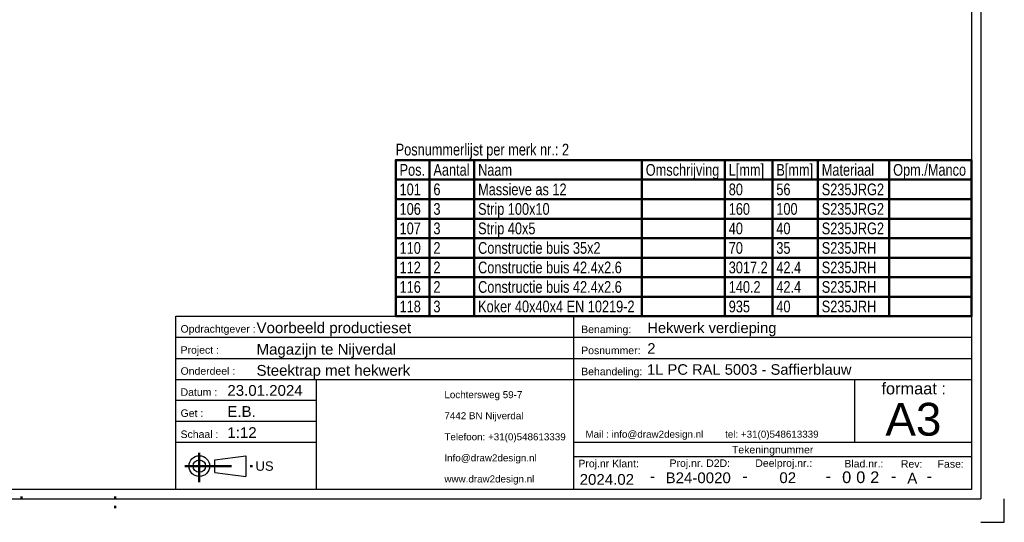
# Model space of a CAD drawing. Header units: millimetres. Extents: x -85 to 335, y 161 to 458.
# Tile 4 of 5: x 125 to 335, y 161 to 268. Entities that reach past the tile are written whole.
import ezdxf
from ezdxf.enums import TextEntityAlignment as Align

# ---------------------------------------------------------------- set-up
doc = ezdxf.new("R2010")
doc.units = ezdxf.units.MM
doc.linetypes.add('DOT', pattern=[2, 0.5, -1.5])
doc.linetypes.add('STRICHPUNKT2', pattern=[18.5, 10, -4, 0.5, -4])
doc.layers.get('0').update_dxf_attribs({"linetype": 'CONTINUOUS'})
doc.layers.add('LE_ALL', color=7, linetype='CONTINUOUS', lineweight=50)
doc.layers.add('TXT_ALL', color=7, linetype='CONTINUOUS')
doc.layers.add('TXT_YELLOW', color=2, linetype='CONTINUOUS')
doc.styles.add('ARIAL', font='arial.ttf')
doc.styles.add('ARIAL Narrow', font='ArialN.ttf')

# ---------------------------------------------------------------- blocks, each defined once
blk = doc.blocks.new('TFIELD_00005', base_point=(215.69, 169.95))
at = {"layer": 'TXT_YELLOW', "style": 'ARIAL'}
for s, p in [('Lochtersweg 59-7', (215.69, 187.95)), ('7442 BN Nijverdal', (215.69, 183.45)), ('Telefoon: +31(0)548613339', (215.69, 178.95)), ('Info@draw2design.nl', (215.69, 174.45)), ('www.draw2design.nl', (215.69, 169.95))]:
    blk.add_text(s, height=1.5, dxfattribs=at).set_placement(p, align=Align.MIDDLE_LEFT)
blk = doc.blocks.new('FLEX_00004', base_point=(228.51, 167.7))
blk.add_blockref('TFIELD_00005', (215.69, 169.95))
blk = doc.blocks.new('D2D_00003', base_point=(188.57, 169.55))
blk.add_blockref('FLEX_00004', (228.51, 167.7))
blk = doc.blocks.new('BOM-P2_00006', base_point=(205.28, 204.7))
at = {"layer": 'LE_ALL', "color": 8}
for p, q in [((212.51, 238.03), (212.51, 204.7)), ((222.06, 238.03), (222.06, 204.7)), ((257.87, 238.03), (257.87, 204.7)), ((275.61, 238.03), (275.61, 204.7)), ((285.78, 238.03), (285.78, 204.7)), ((295.47, 238.03), (295.47, 204.7)), ((310.74, 238.03), (310.74, 204.7)), ((205.28, 233.86), (328.32, 233.86)), ((205.28, 229.7), (328.32, 229.7)), ((205.28, 225.53), (328.32, 225.53)), ((205.28, 221.36), (328.32, 221.36)), ((205.28, 217.2), (328.32, 217.2)), ((205.28, 213.03), (328.32, 213.03)), ((205.28, 208.86), (328.32, 208.86))]:
    blk.add_line(p, q, dxfattribs=at)
blk.add_lwpolyline([(205.28, 204.7), (328.32, 204.7), (328.32, 238.03), (205.28, 238.03)], close=True, dxfattribs=at)
at = {"layer": 'TXT_YELLOW', "style": 'ARIAL Narrow', "width": 0.95}
blk.add_text('Posnummerlijst per merk nr.: 2', height=2.5, dxfattribs=at).set_placement((205.28, 239.03))
for s, p in [('Pos.', (206.11, 235.95)), ('Aantal', (213.34, 235.95)), ('Naam', (222.89, 235.95)), ('Omschrijving', (258.71, 235.95)), ('L[mm]', (276.44, 235.95)), ('B[mm]', (286.61, 235.95)), ('Materiaal', (296.31, 235.95)), ('Opm./Manco', (311.57, 235.95)), ('101', (206.11, 231.78)), ('6', (213.34, 231.78)), ('Massieve as 12', (222.89, 231.78)), ('80', (276.44, 231.78)), ('56', (286.61, 231.78)), ('S235JRG2', (296.31, 231.78)), ('106', (206.11, 227.61)), ('3', (213.34, 227.61)), ('Strip 100x10', (222.89, 227.61)), ('160', (276.44, 227.61)), ('100', (286.61, 227.61)), ('S235JRG2', (296.31, 227.61)), ('107', (206.11, 223.45)), ('3', (213.34, 223.45)), ('Strip 40x5', (222.89, 223.45)), ('40', (276.44, 223.45)), ('40', (286.61, 223.45)), ('S235JRG2', (296.31, 223.45)), ('110', (206.11, 219.28)), ('2', (213.34, 219.28)), ('Constructie buis 35x2', (222.89, 219.28)), ('70', (276.44, 219.28)), ('35', (286.61, 219.28)), ('S235JRH', (296.31, 219.28)), ('112', (206.11, 215.11)), ('2', (213.34, 215.11)), ('Constructie buis 42.4x2.6', (222.89, 215.11)), ('3017.2', (276.44, 215.11)), ('42.4', (286.61, 215.11)), ('S235JRH', (296.31, 215.11)), ('116', (206.11, 210.95)), ('2', (213.34, 210.95)), ('Constructie buis 42.4x2.6', (222.89, 210.95)), ('140.2', (276.44, 210.95)), ('42.4', (286.61, 210.95)), ('S235JRH', (296.31, 210.95)), ('118', (206.11, 206.78)), ('3', (213.34, 206.78)), ('Koker 40x40x4 EN 10219-2', (222.89, 206.78)), ('935', (276.44, 206.78)), ('40', (286.61, 206.78)), ('S235JRH', (296.31, 206.78))]:
    blk.add_text(s, height=2.5, dxfattribs=at).set_placement(p, align=Align.MIDDLE_LEFT)
blk = doc.blocks.new('TFIELD_00008', base_point=(309.91, 182.7))
at = {"layer": 'TXT_YELLOW', "style": 'ARIAL'}
blk.add_text('A3', height=7, dxfattribs=at).set_placement((309.91, 182.7), align=Align.MIDDLE_LEFT)
blk = doc.blocks.new('FLEX_00007', base_point=(315.82, 177.7))
blk.add_blockref('TFIELD_00008', (309.91, 182.7))
blk = doc.blocks.new('TFIELD_00011', base_point=(245.82, 179.51))
at = {"layer": 'TXT_YELLOW', "style": 'ARIAL'}
blk.add_text('Mail : info@draw2design.nl        tel: +31(0)548613339', height=1.5, dxfattribs=at).set_placement((245.82, 179.51), align=Align.MIDDLE_LEFT)
blk = doc.blocks.new('FLEX_00010', base_point=(245.82, 178.26))
blk.add_blockref('TFIELD_00011', (245.82, 179.51))
blk = doc.blocks.new('DRAW2DESIGNLOGO_00009', base_point=(245.75, 181.18))
blk.add_blockref('FLEX_00010', (245.82, 178.26))
blk = doc.blocks.new('TFIELD_00015', base_point=(175.32, 172.7))
at = {"layer": 'TXT_YELLOW', "style": 'ARIAL'}
blk.add_text('US', height=2, dxfattribs=at).set_placement((175.32, 172.7), align=Align.MIDDLE_LEFT)
blk = doc.blocks.new('FLEX_00014', base_point=(175.32, 172.7))
blk.add_blockref('TFIELD_00015', (175.32, 172.7))
blk = doc.blocks.new('US_00013', base_point=(164.65, 172.7))
blk.add_line((166.67, 171.36), (173.24, 170.47))
blk.add_lwpolyline([(166.67, 171.36), (166.67, 174.03), (173.24, 174.92), (173.24, 170.47)])
for radius in [2.22, 1.33]:
    blk.add_circle((163.32, 172.7), radius)
at = {"layer": 'LE_ALL', "color": 1, "linetype": 'STRICHPUNKT2'}
for p, q in [((163.32, 175.51), (163.32, 169.29)), ((160.21, 172.7), (175.08, 172.7))]:
    blk.add_line(p, q, dxfattribs=at)
blk.add_blockref('FLEX_00014', (175.32, 172.7))
blk = doc.blocks.new('SCHRIFE_00017', base_point=(169.32, 187.7))
for p, q in [((158.32, 204.7), (243.32, 204.7)), ((243.32, 204.7), (328.32, 204.7)), ((243.32, 167.7), (243.32, 204.7)), ((328.32, 204.7), (328.32, 167.7)), ((158.32, 200.2), (243.32, 200.2)), ((243.32, 200.2), (328.32, 200.2)), ((158.32, 195.7), (243.32, 195.7)), ((243.32, 195.7), (328.32, 195.7)), ((158.32, 191.2), (328.32, 191.2)), ((188.32, 191.2), (188.32, 167.7)), ((303.32, 191.2), (303.32, 177.7)), ((188.32, 186.7), (158.32, 186.7)), ((188.32, 182.2), (158.32, 182.2)), ((188.32, 177.7), (158.32, 177.7)), ((328.32, 177.7), (243.32, 177.7)), ((328.32, 174.7), (243.32, 174.7))]:
    blk.add_line(p, q)
blk.add_lwpolyline([(328.32, 167.7), (158.32, 167.7), (158.32, 204.7)])
at = {"layer": 'TXT_YELLOW', "style": 'ARIAL'}
for s, height, p in [('Voorbeeld productieset', 2.3, (175.55, 201.09)), ('Hekwerk verdieping', 2.25, (259.04, 201.1)), ('Magazijn te Nijverdal', 2.3, (175.55, 196.49)), ('2', 2.25, (259.04, 196.7)), ('Steektrap met hekwerk', 2.3, (175.55, 191.99)), ('1L PC RAL 5003 - Saffierblauw', 2.25, (258.99, 192.2)), ('23.01.2024', 2.3, (169.32, 187.7)), ('E.B.', 2.3, (169.32, 183.2)), ('1:12', 2.3, (169.32, 178.7))]:
    blk.add_text(s, height=height, dxfattribs=at).set_placement(p)
for s, height, p in [('2024.02', 2.3, (250.4, 168.7)), ('-', 2.5, (260.15, 169.35)), ('B24-0020', 2.3, (269.92, 169.05)), ('-', 2.5, (279.89, 169.35)), ('02', 2.3, (289.05, 169.07)), ('-', 2.5, (297.72, 169.35)), ('-', 2.5, (311.66, 169.35)), ('A', 2.3, (315.66, 168.96)), ('-', 2.5, (319.31, 169.35))]:
    blk.add_text(s, height=height, dxfattribs=at).set_placement(p, align=Align.CENTER)
blk = doc.blocks.new('TFIELD_00021', base_point=(306.67, 170.32))
at = {"layer": 'TXT_ALL', "style": 'ARIAL'}
blk.add_text('2', height=2.5, dxfattribs=at).set_placement((306.67, 170.32), align=Align.MIDDLE_LEFT)
blk = doc.blocks.new('2_00020')
blk.add_blockref('TFIELD_00021', (306.67, 170.32))
blk = doc.blocks.new('TELLER1_00019')
blk.add_blockref('2_00020', (0, 0))
blk = doc.blocks.new('TFIELD_00024', base_point=(303.67, 170.32))
at = {"layer": 'TXT_ALL', "style": 'ARIAL'}
blk.add_text('0', height=2.5, dxfattribs=at).set_placement((303.67, 170.32), align=Align.MIDDLE_LEFT)
blk = doc.blocks.new('0_00023')
blk.add_blockref('TFIELD_00024', (303.67, 170.32))
blk = doc.blocks.new('TELLER2_00022')
blk.add_blockref('0_00023', (0, 0))
blk = doc.blocks.new('TFIELD_00027', base_point=(300.67, 170.32))
at = {"layer": 'TXT_ALL', "style": 'ARIAL'}
blk.add_text('0', height=2.5, dxfattribs=at).set_placement((300.67, 170.32), align=Align.MIDDLE_LEFT)
blk = doc.blocks.new('0_00026')
blk.add_blockref('TFIELD_00027', (300.67, 170.32))
blk = doc.blocks.new('TELLER3_00025')
blk.add_blockref('0_00026', (0, 0))
blk = doc.blocks.new('NL_00028', base_point=(159.32, 201.2))
at = {"layer": 'TXT_ALL', "color": 1, "style": 'ARIAL'}
blk.add_text('Tekeningnummer', height=1.6, dxfattribs=at).set_placement((285.82, 176.2), align=Align.MIDDLE_CENTER)
at = {"layer": 'TXT_YELLOW', "style": 'ARIAL'}
for s, p in [('Opdrachtgever :', (159.32, 201.2)), ('Benaming:', (244.92, 201.1)), ('Project :', (159.32, 196.7)), ('Posnummer:', (244.92, 196.6)), ('Onderdeel :', (159.32, 192.2)), ('Behandeling:', (244.92, 192.1)), ('Datum :', (159.32, 187.7)), ('Get :', (159.32, 183.2)), ('Schaal :', (159.32, 178.7)), ('Proj.nr Klant:', (244.32, 172.45)), ('Proj.nr. D2D:', (263.8, 172.52)), ('Deelproj.nr.:', (282.12, 172.53)), ('Blad.nr.:', (301.16, 172.41)), ('Rev:', (313.23, 172.36)), ('Fase:', (321.07, 172.36))]:
    blk.add_text(s, height=1.6, dxfattribs=at).set_placement(p)
blk.add_text('formaat :', height=2.5, dxfattribs=at).set_placement((315.95, 188.01), align=Align.CENTER)
blk = doc.blocks.new('SCHRIFE_00016')
for name, p in [('SCHRIFE_00017', (169.32, 187.7)), ('NL_00028', (159.32, 201.2)), ('TELLER3_00025', (0, 0)), ('TELLER2_00022', (0, 0)), ('TELLER1_00019', (0, 0))]:
    blk.add_blockref(name, p)
blk = doc.blocks.new('DINA3_00002', base_point=(328.32, 167.7))
for p, q in [((330.32, 452.7), (330.32, 165.7)), ((328.32, 450.7), (328.32, 167.7)), ((328.32, 266.25), (328.32, 250.56)), ((328.32, 167.7), (-77.68, 167.7)), ((-79.68, 165.7), (330.32, 165.7))]:
    blk.add_line(p, q)
blk.add_lwpolyline([(330.32, 160.7), (335.32, 160.7), (335.32, 165.7)])
at = {"layer": 'LE_ALL', "linetype": 'DOT'}
for p, q in [((125.32, 165.7), (125.32, 167.7)), ((145.32, 163.7), (145.32, 167.7))]:
    blk.add_line(p, q, dxfattribs=at)
for name, p in [('BOM-P2_00006', (205.28, 204.7)), ('SCHRIFE_00016', (0, 0)), ('D2D_00003', (188.57, 169.55)), ('FLEX_00007', (315.82, 177.7)), ('DRAW2DESIGNLOGO_00009', (245.75, 181.18)), ('US_00013', (164.65, 172.7))]:
    blk.add_blockref(name, p)
blk = doc.blocks.new('_ZBL0022_00001')
blk.add_blockref('DINA3_00002', (328.32, 167.7))

msp = doc.modelspace()

# ---------------------------------------------------------------- block references
msp.add_blockref('_ZBL0022_00001', (0, 0))

doc.saveas('drawing.dxf')
